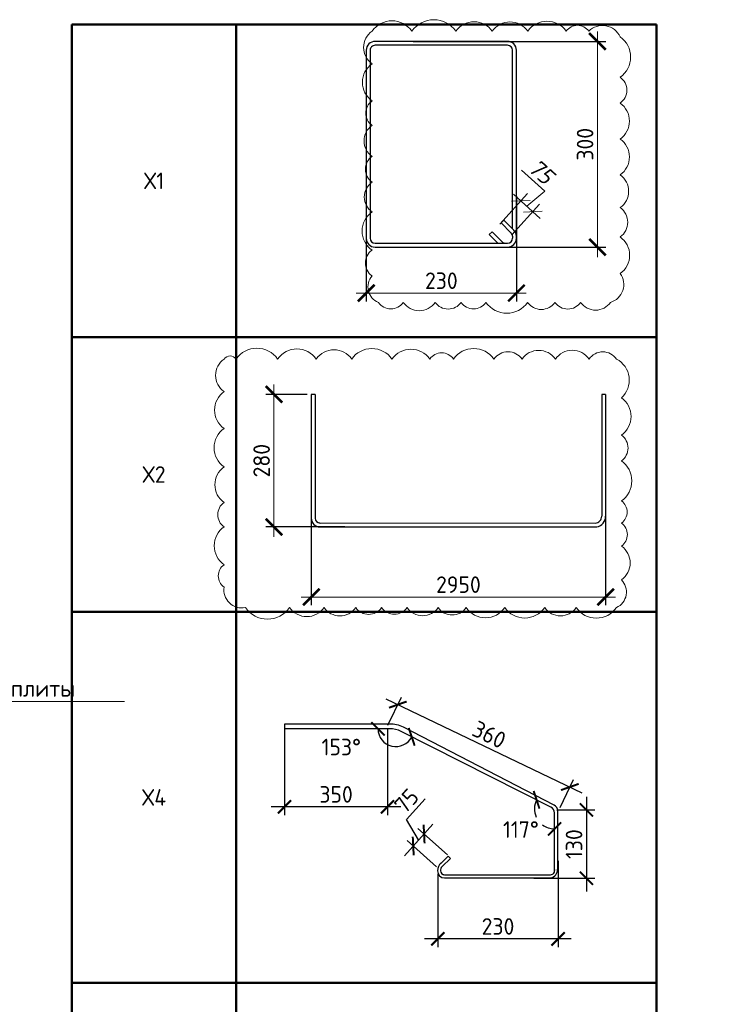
# Model space of a CAD drawing. Header units: millimetres. Extents: x -42044588 to 856694, y -806701 to 941911.
# Tile 206 of 256: x -50508 to -39845, y -291497 to -276613. Entities that reach past the tile are written whole.
import ezdxf
from ezdxf import colors
from ezdxf.entities.mleader import LeaderData, LeaderLine
from ezdxf.math import Vec2, Vec3

# ---------------------------------------------------------------- set-up
doc = ezdxf.new("R2010")
doc.units = ezdxf.units.MM
doc.linetypes.add('ACAD_ISO02W100', pattern=[15, 12, -3])
for name, color, linetype, lineweight in [('907Сл Осевые', 1, 'Continuous', 0), ('RAZMER', 100, 'Continuous', 15), ('RAZMER @ 100', 100, 'Continuous', 15), ('Выноски', 20, 'Continuous', 20), ('подоснова', 151, 'Continuous', 5), ('РАЗМЕРЫ', 1, 'Continuous', 9), ('Узлы', 7, 'Continuous', 0)]:
    doc.layers.add(name, color=color, linetype=linetype, lineweight=lineweight)
doc.layers.add('пунктир', color=4, linetype='ACAD_ISO02W100')
doc.styles.add('GOST 2.304', font='CS_Gost2304.shx')
doc.styles.add('GOST-2.304_Type-B', font='GOST_Common.ttf')
doc.styles.add('ГОСТ', font='GOST_Common.ttf')
doc.styles.add('ГОСТ 2.304', font='GOST_Common.ttf')
doc.styles.add('Украинский', font='isocpeur.ttf', dxfattribs={"oblique": 12})
doc.dimstyles.new('10', dxfattribs={"dimscale": 0, "dimtxt": 250, "dimasz": 200, "dimexe": 150, "dimexo": 0, "dimgap": 60, "dimtad": 1, "dimdec": 0, "dimlfac": 0.1, "dimrnd": 1, "dimzin": 0, "dimdsep": 46, "dimtxsty": 'ГОСТ 2.304', "dimblk": 'OBLIQUE', "dimcen": 0.09, "dimdle": 150, "dimadec": 0, "dimazin": 0, "dimtfac": 1, "dimtdec": 0, "dimtmove": 1, "dimatfit": 2, "dimfxl": 0, "dimtzin": 0, "dimlwd": 0, "dimlwe": 0, "dimarcsym": 0})
doc.dimstyles.new('ГОСТ', dxfattribs={"dimscale": 0, "dimtxt": 2.5, "dimasz": 2.5, "dimexe": 1.25, "dimexo": 0.625, "dimtad": 1, "dimdec": 0, "dimtxsty": 'ГОСТ', "dimblk": 'ARCHTICK', "dimcen": 2.5, "dimdle": 1.5, "dimclrd": 256, "dimclre": 256, "dimclrt": 256, "dimadec": 0, "dimazin": 0, "dimtfac": 1, "dimtdec": 0, "dimtmove": 1, "dimatfit": 3, "dimfxl": 0, "dimlwd": -1, "dimarcsym": 0})
doc.dimstyles.new('СПДС', dxfattribs={"dimscale": 100, "dimtxt": 2.5, "dimasz": 2, "dimexe": 1.25, "dimexo": 0, "dimtad": 1, "dimdec": 0, "dimrnd": 5, "dimtxsty": 'GOST-2.304_Type-B', "dimblk": 'ARCHTICK', "dimcen": 2.5, "dimdle": 2, "dimclrd": 1, "dimclre": 1, "dimclrt": 1, "dimadec": 0, "dimazin": 2, "dimtfac": 0.75, "dimtdec": 0, "dimtmove": 1, "dimatfit": 3, "dimfxl": 0, "dimtolj": 1, "dimarcsym": 0})

# ---------------------------------------------------------------- blocks, each defined once
blk = doc.blocks.new('*U361')
at = {"color": 0, "linetype": 'ByBlock', "lineweight": -2}
for p, q in [((349.4, 513.6), (12.5, 513.6)), ((349.4, 503.6), (12.5, 503.6)), ((36.8, 503.6), (58.9, 481.5)), ((-10, 491.1), (-10, 12.5)), ((-10, 486.1), (-10, 491.1)), ((0, 486.1), (0, 491.1)), ((3.7, 477.2), (29.1, 451.8)), ((51.8, 474.5), (26.3, 499.9)), ((58.9, 481.5), (51.8, 474.5)), ((361.9, 12.5), (361.9, 491.1)), ((371.9, 12.5), (371.9, 491.1)), ((22, 444.7), (-3.4, 470.2)), ((0, 466.8), (0, 12.5)), ((29.1, 451.8), (22, 444.7)), ((12.5, 0), (349.4, 0)), ((12.5, -10), (349.4, -10))]:
    blk.add_line(p, q, dxfattribs=at)
for centre, radius, start, end in [((12.5, 491.1), 22.5, 90, 180), ((12.5, 491.1), 12.5, 90, 180), ((17.5, 491.1), 12.5, 45, 90), ((349.4, 491.1), 22.5, 0, 90), ((349.4, 491.1), 12.5, 0, 90), ((12.5, 486.1), 22.5, 180, 225), ((12.5, 486.1), 12.5, 180, 225), ((12.5, 12.5), 22.5, 180, 270), ((12.5, 12.5), 12.5, 180, 270), ((349.4, 12.5), 12.5, 270, 0), ((349.4, 12.5), 22.5, 270, 0)]:
    blk.add_arc(centre, radius, start, end, dxfattribs=at)
at = {"style": 'GOST 2.304', "oblique": 15, "flags": 9}
for tag, p in [('ДИАМЕТР', (-52.8, -63)), ('КЛАСС', (-53, -68.7)), ('ДЛИНА', (-52.5, -73.8)), ('ПОЗИЦИЯ', (-52.3, -58)), ('МАССА', (-52.3, -78.3))]:
    blk.add_attdef(tag, p, '', height=2.5, dxfattribs=at)
blk = doc.blocks.new('_ArchTick')
at = {"color": 0, "linetype": 'ByBlock', "const_width": 0.15}
blk.add_lwpolyline([(-0.5, -0.5), (0.5, 0.5)], dxfattribs=at)
blk = doc.blocks.new('*D6418')
at = {"layer": 'DEFPOINTS', "color": 0, "transparency": 16777216}
for p in [(-44627, -276941), (-44136, -280051), (-41777, -280051)]:
    blk.add_point(p, dxfattribs=at)
at = {"layer": 'RAZMER', "transparency": 16777216}
blk.add_line((-41777, -276791), (-41777, -280201), dxfattribs=at)
at = {"layer": 'RAZMER', "lineweight": -2, "transparency": 16777216}
for p, q in [((-44564, -276941), (-41652, -276941)), ((-44074, -280051), (-41652, -280051))]:
    blk.add_line(p, q, dxfattribs=at)
at = {"layer": 'RAZMER', "transparency": 16777216, "xscale": 250, "yscale": 250, "zscale": 250}
for p, rotation in [((-41777, -276941), 90), ((-41777, -280051), 270)]:
    blk.add_blockref('_ArchTick', p, dxfattribs=dict(at, rotation=rotation))
at = {"layer": 'RAZMER', "lineweight": 0, "transparency": 16777216, "insert": (-41964, -278496), "char_height": 250, "attachment_point": 5, "rotation": 90, "style": 'ГОСТ', "bg_fill": 3, "box_fill_scale": 1.1, "bg_fill_color": 256, "bg_fill_true_color": 13158600, "bg_fill_transparency": 0}
blk.add_mtext('300', dxfattribs=at)
blk = doc.blocks.new('*D6419')
at = {"layer": 'DEFPOINTS', "color": 0, "transparency": 16777216}
for p in [(-45271, -279221), (-43002, -279221), (-45271, -280746)]:
    blk.add_point(p, dxfattribs=at)
at = {"layer": 'RAZMER', "lineweight": -2, "transparency": 16777216}
for p, q in [((-45271, -279283), (-45271, -280871)), ((-43002, -279283), (-43002, -280871))]:
    blk.add_line(p, q, dxfattribs=at)
at = {"layer": 'RAZMER', "transparency": 16777216}
blk.add_line((-42852, -280746), (-45421, -280746), dxfattribs=at)
at = {"layer": 'RAZMER', "transparency": 16777216, "xscale": 250, "yscale": 250, "zscale": 250, "rotation": 180}
blk.add_blockref('_ArchTick', (-45271, -280746), dxfattribs=at)
at = {"layer": 'RAZMER', "transparency": 16777216, "xscale": 250, "yscale": 250, "zscale": 250}
blk.add_blockref('_ArchTick', (-43002, -280746), dxfattribs=at)
at = {"layer": 'RAZMER', "lineweight": 0, "transparency": 16777216, "insert": (-44136, -280559), "char_height": 250, "attachment_point": 5, "style": 'ГОСТ', "bg_fill": 3, "box_fill_scale": 1.1, "bg_fill_color": 256, "bg_fill_true_color": 13158600, "bg_fill_transparency": 0}
blk.add_mtext('230', dxfattribs=at)
blk = doc.blocks.new('*D6420')
at = {"layer": 'DEFPOINTS', "color": 0, "transparency": 16777216}
for p in [(-46665, -282277), (-46102, -282277), (-45532, -284281)]:
    blk.add_point(p, dxfattribs=at)
at = {"layer": 'RAZMER', "transparency": 16777216}
blk.add_line((-46665, -284431), (-46665, -282127), dxfattribs=at)
at = {"layer": 'RAZMER', "lineweight": -2, "transparency": 16777216}
for p, q in [((-46164, -282277), (-46790, -282277)), ((-45595, -284281), (-46790, -284281))]:
    blk.add_line(p, q, dxfattribs=at)
at = {"layer": 'RAZMER', "transparency": 16777216, "xscale": 250, "yscale": 250, "zscale": 250}
for p, rotation in [((-46665, -282277), 90), ((-46665, -284281), 270)]:
    blk.add_blockref('_ArchTick', p, dxfattribs=dict(at, rotation=rotation))
at = {"layer": 'RAZMER', "lineweight": 0, "transparency": 16777216, "insert": (-46852, -283279), "char_height": 250, "attachment_point": 5, "rotation": 90, "style": 'ГОСТ', "bg_fill": 3, "box_fill_scale": 1.1, "bg_fill_color": 256, "bg_fill_true_color": 13158600, "bg_fill_transparency": 0}
blk.add_mtext('280', dxfattribs=at)
blk = doc.blocks.new('*D6421')
at = {"layer": 'DEFPOINTS', "color": 0, "transparency": 16777216}
for p in [(-46102, -283946), (-41653, -283909), (-41653, -285340)]:
    blk.add_point(p, dxfattribs=at)
at = {"layer": 'RAZMER', "lineweight": -2, "transparency": 16777216}
for p, q in [((-41653, -283972), (-41653, -285465)), ((-46102, -284008), (-46102, -285465))]:
    blk.add_line(p, q, dxfattribs=at)
at = {"layer": 'RAZMER', "transparency": 16777216}
blk.add_line((-46252, -285340), (-41503, -285340), dxfattribs=at)
at = {"layer": 'RAZMER', "transparency": 16777216, "xscale": 250, "yscale": 250, "zscale": 250, "rotation": 180}
blk.add_blockref('_ArchTick', (-46102, -285340), dxfattribs=at)
at = {"layer": 'RAZMER', "transparency": 16777216, "xscale": 250, "yscale": 250, "zscale": 250}
blk.add_blockref('_ArchTick', (-41653, -285340), dxfattribs=at)
at = {"layer": 'RAZMER', "lineweight": 0, "transparency": 16777216, "insert": (-43878, -285153), "char_height": 250, "attachment_point": 5, "style": 'ГОСТ', "bg_fill": 3, "box_fill_scale": 1.1, "bg_fill_color": 256, "bg_fill_true_color": 13158600, "bg_fill_transparency": 0}
blk.add_mtext('2950', dxfattribs=at)
blk = doc.blocks.new('*T6413')
at = {"layer": 'Выноски', "color": 0, "linetype": 'ByBlock', "lineweight": 50, "transparency": 16777216}
for p, q in [((0, 0), (8834, 0)), ((0, 0), (0, -21955)), ((2484, 0), (2484, -21955)), ((8834, 0), (8834, -21955)), ((0, -4726), (8834, -4726)), ((0, -8877), (8834, -8877)), ((0, -14489), (8834, -14489)), ((0, -18336), (8834, -18336)), ((0, -21955), (8834, -21955))]:
    blk.add_line(p, q, dxfattribs=at)
at = {"layer": 'Выноски', "color": 0, "transparency": 16777216, "char_height": 250, "width": 2183.67, "attachment_point": 5, "style": 'GOST-2.304_Type-B'}
for s, insert in [('Х1', (1242, -2363)), ('Х2', (1242, -6802)), ('Х4', (1242, -11683)), ('Х5', (1242, -16413)), ('Х', (1242, -20146))]:
    blk.add_mtext(s, dxfattribs=dict(at, insert=insert))
blk = doc.blocks.new('_None')
blk = doc.blocks.new('*D6645')
at = {"layer": 'DEFPOINTS', "color": 0, "transparency": 16777216}
for p in [(-46506, -287267), (-44949, -287330), (-46506, -288512)]:
    blk.add_point(p, dxfattribs=at)
at = {"layer": 'РАЗМЕРЫ', "color": 1, "lineweight": -2, "transparency": 16777216}
for p, q in [((-46506, -287267), (-46506, -288637)), ((-44949, -287330), (-44949, -288637)), ((-44749, -288512), (-46706, -288512))]:
    blk.add_line(p, q, dxfattribs=at)
at = {"layer": 'РАЗМЕРЫ', "color": 1, "lineweight": -2, "transparency": 16777216, "xscale": 200, "yscale": 200, "zscale": 200, "rotation": 180}
blk.add_blockref('_ArchTick', (-46506, -288512), dxfattribs=at)
at = {"layer": 'РАЗМЕРЫ', "color": 1, "lineweight": -2, "transparency": 16777216, "xscale": 200, "yscale": 200, "zscale": 200}
blk.add_blockref('_ArchTick', (-44949, -288512), dxfattribs=at)
at = {"layer": 'РАЗМЕРЫ', "color": 1, "lineweight": 0, "transparency": 16777216, "insert": (-45727, -288324), "char_height": 250, "attachment_point": 5, "style": 'GOST-2.304_Type-B'}
blk.add_mtext('\\A1;350', dxfattribs=at)
blk = doc.blocks.new('*D6646')
at = {"layer": 'DEFPOINTS', "color": 0, "transparency": 16777216}
for p in [(-42372, -289326), (-44189, -289527), (-44189, -290508)]:
    blk.add_point(p, dxfattribs=at)
at = {"layer": 'РАЗМЕРЫ', "color": 1, "lineweight": -2, "transparency": 16777216}
for p, q in [((-42372, -289326), (-42372, -290633)), ((-44189, -289527), (-44189, -290633)), ((-42172, -290508), (-44389, -290508))]:
    blk.add_line(p, q, dxfattribs=at)
at = {"layer": 'РАЗМЕРЫ', "color": 1, "lineweight": -2, "transparency": 16777216, "xscale": 200, "yscale": 200, "zscale": 200, "rotation": 180}
blk.add_blockref('_ArchTick', (-44189, -290508), dxfattribs=at)
at = {"layer": 'РАЗМЕРЫ', "color": 1, "lineweight": -2, "transparency": 16777216, "xscale": 200, "yscale": 200, "zscale": 200}
blk.add_blockref('_ArchTick', (-42372, -290508), dxfattribs=at)
at = {"layer": 'РАЗМЕРЫ', "color": 1, "lineweight": 0, "transparency": 16777216, "insert": (-43280, -290320), "char_height": 250, "attachment_point": 5, "style": 'GOST-2.304_Type-B'}
blk.add_mtext('\\A1;230', dxfattribs=at)
blk = doc.blocks.new('*D6647')
at = {"layer": 'DEFPOINTS', "color": 0, "transparency": 16777216}
for p in [(-42371, -288559), (-42738, -289592), (-41943, -289592)]:
    blk.add_point(p, dxfattribs=at)
at = {"layer": 'РАЗМЕРЫ', "color": 1, "lineweight": -2, "transparency": 16777216}
for p, q in [((-41943, -288359), (-41943, -289792)), ((-42371, -288559), (-41818, -288559)), ((-42738, -289592), (-41818, -289592))]:
    blk.add_line(p, q, dxfattribs=at)
at = {"layer": 'РАЗМЕРЫ', "color": 1, "lineweight": -2, "transparency": 16777216, "xscale": 200, "yscale": 200, "zscale": 200}
for p, rotation in [((-41943, -288559), 90), ((-41943, -289592), 270)]:
    blk.add_blockref('_ArchTick', p, dxfattribs=dict(at, rotation=rotation))
at = {"layer": 'РАЗМЕРЫ', "color": 1, "lineweight": 0, "transparency": 16777216, "insert": (-42131, -289076), "char_height": 250, "attachment_point": 5, "rotation": 90, "style": 'GOST-2.304_Type-B'}
blk.add_mtext('\\A1;130', dxfattribs=at)
blk = doc.blocks.new('*D6648')
at = {"layer": 'DEFPOINTS', "color": 0, "transparency": 16777216}
for p in [(-44944, -287279), (-42194, -288212), (-42343, -288524)]:
    blk.add_point(p, dxfattribs=at)
at = {"layer": 'РАЗМЕРЫ', "color": 1, "lineweight": -2, "transparency": 16777216}
for p, q in [((-44975, -286880), (-42013, -288298)), ((-44944, -287279), (-44740, -286854)), ((-42343, -288524), (-42140, -288099))]:
    blk.add_line(p, q, dxfattribs=at)
at = {"layer": 'РАЗМЕРЫ', "color": 1, "lineweight": -2, "transparency": 16777216, "xscale": 200, "yscale": 200, "zscale": 200}
for p, rotation in [((-44794, -286967), 154.4170188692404), ((-42194, -288212), 334.4170188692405)]:
    blk.add_blockref('_ArchTick', p, dxfattribs=dict(at, rotation=rotation))
at = {"layer": 'РАЗМЕРЫ', "color": 1, "transparency": 16777216, "insert": (-43413, -287420), "char_height": 250, "attachment_point": 5, "rotation": 334.417, "style": 'GOST-2.304_Type-B'}
blk.add_mtext('\\A1;360', dxfattribs=at)
blk = doc.blocks.new('*D6649')
at = {"layer": 'DEFPOINTS', "color": 0, "transparency": 16777216}
for p in [(-44561, -289103), (-44045, -289239), (-44210, -289421)]:
    blk.add_point(p, dxfattribs=at)
at = {"layer": 'РАЗМЕРЫ', "color": 1, "lineweight": -2, "transparency": 16777216}
for p, q in [((-44665, -288705), (-44381, -288391)), ((-44479, -289012), (-44665, -288705)), ((-44263, -288773), (-44695, -289251)), ((-44045, -289239), (-44490, -288838)), ((-44210, -289421), (-44654, -289019))]:
    blk.add_line(p, q, dxfattribs=at)
at = {"layer": 'РАЗМЕРЫ', "color": 1, "lineweight": -2, "transparency": 16777216, "xscale": 200, "yscale": 200, "zscale": 200}
for p, rotation in [((-44397, -288921), 47.8990282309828), ((-44561, -289103), 227.8990282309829)]:
    blk.add_blockref('_ArchTick', p, dxfattribs=dict(at, rotation=rotation))
at = {"layer": 'РАЗМЕРЫ', "color": 1, "transparency": 16777216, "insert": (-44662, -288422), "char_height": 250, "attachment_point": 5, "rotation": 47.899, "style": 'GOST-2.304_Type-B'}
blk.add_mtext('\\A1;75', dxfattribs=at)
blk = doc.blocks.new('*D6650')
at = {"layer": '907Сл Осевые', "color": 1, "lineweight": -2, "transparency": 16777216}
blk.add_arc((-44824, -287333), 269, 180, 333.236, dxfattribs=at)
at = {"layer": 'DEFPOINTS', "color": 0, "transparency": 16777216}
for p in [(-46507, -287333), (-44919, -287333), (-44743, -287374), (-44767, -287596), (-42479, -288516)]:
    blk.add_point(p, dxfattribs=at)
at = {"layer": '907Сл Осевые', "color": 1, "lineweight": -2, "transparency": 16777216, "xscale": 200, "yscale": 200, "zscale": 200}
for p, rotation in [((-45093, -287333), 89.99999999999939), ((-44584, -287454), 63.23598647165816)]:
    blk.add_blockref('_ArchTick', p, dxfattribs=dict(at, rotation=rotation))
at = {"layer": '907Сл Осевые', "color": 1, "transparency": 16777216, "insert": (-45648, -287608), "char_height": 250, "attachment_point": 5, "style": 'GOST-2.304_Type-B'}
blk.add_mtext('\\A1;153°', dxfattribs=at)
blk = doc.blocks.new('*D6651')
at = {"layer": '907Сл Осевые', "color": 1, "lineweight": -2, "transparency": 16777216}
for start, end in [(153.236, 204.2969), (233.0605, 270)]:
    blk.add_arc((-42426, -288542), 303, start, end, dxfattribs=at)
at = {"layer": 'DEFPOINTS', "color": 0, "transparency": 16777216}
for p in [(-44743, -287374), (-42479, -288516), (-42426, -288602), (-42723, -288606), (-42426, -289456)]:
    blk.add_point(p, dxfattribs=at)
at = {"layer": '907Сл Осевые', "color": 1, "lineweight": -2, "transparency": 16777216, "xscale": 200, "yscale": 200, "zscale": 200}
for p, rotation in [((-42697, -288406), 63.23598647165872), ((-42426, -288846), 359.9999999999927)]:
    blk.add_blockref('_ArchTick', p, dxfattribs=dict(at, rotation=rotation))
at = {"layer": '907Сл Осевые', "color": 1, "transparency": 16777216, "insert": (-42934, -288855), "char_height": 250, "attachment_point": 5, "style": 'GOST-2.304_Type-B'}
blk.add_mtext('\\A1;117°', dxfattribs=at)
blk = doc.blocks.new('_Oblique')
at = {"layer": 'пунктир', "color": 0, "lineweight": -2}
blk.add_line((-0.5, -0.5), (0.5, 0.5), dxfattribs=at)
blk = doc.blocks.new('*D6798')
at = {"layer": 'DEFPOINTS', "color": 0, "transparency": 16777216}
for p in [(-42935, -279351), (-43253, -279703), (-43071, -279867)]:
    blk.add_point(p, dxfattribs=at)
at = {"layer": 'РАЗМЕРЫ', "color": 0, "lineweight": 0, "transparency": 16777216}
for p, q in [((-42574, -279206), (-42925, -278889)), ((-42844, -279434), (-42574, -279206)), ((-43253, -279703), (-42835, -279240)), ((-42642, -279616), (-43047, -279251)), ((-43071, -279867), (-42653, -279404))]:
    blk.add_line(p, q, dxfattribs=at)
at = {"layer": 'РАЗМЕРЫ', "color": 0, "lineweight": 0, "transparency": 16777216, "xscale": 200, "yscale": 200, "zscale": 200}
for p, rotation in [((-42935, -279351), 137.8990282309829), ((-42753, -279516), 317.8990282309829)]:
    blk.add_blockref('_Oblique', p, dxfattribs=dict(at, rotation=rotation))
at = {"layer": 'РАЗМЕРЫ', "color": 0, "transparency": 16777216, "insert": (-42626, -278911), "char_height": 250, "attachment_point": 5, "rotation": 317.899, "style": 'Украинский', "bg_fill": 3, "box_fill_scale": 1.1, "bg_fill_color": 256, "bg_fill_true_color": 13158600, "bg_fill_transparency": 0}
blk.add_mtext('75', dxfattribs=at)

msp = doc.modelspace()

# ---------------------------------------------------------------- linework, layer by layer
at = {"layer": 'RAZMER', "lineweight": 30}
for p, q in [((-41653.206, -282276.956), (-41712.606, -282276.956)), ((-46505.917, -287260.368), (-46505.917, -287333.242)), ((-44921.535, -287260.528), (-46505.789, -287260.368)), ((-44919.146, -287333.242), (-46507.192, -287333.242)), ((-42479.328, -288515.664), (-44743.483, -287373.742)), ((-42430.658, -288486.88), (-44709.135, -287309.113)), ((-42426.261, -289456.175), (-42426.261, -288601.529)), ((-42378.741, -288572.16), (-42378.741, -289456.175))]:
    msp.add_line(p, q, dxfattribs=at)
for points in [[(-46101.821, -282276.956), (-46101.821, -284147.232)], [(-46042.421, -282276.956), (-46042.421, -284147.232)], [(-41712.606, -282276.956), (-41712.606, -284117.532)], [(-41653.206, -282276.956), (-41653.206, -284117.532)], [(-45976.508, -284280.621), (-41786.856, -284280.882)], [(-45972.803, -284221.337), (-41811.468, -284221.482)], [(-43787.941, -284280.882), (-41786.856, -284280.882)], [(-44150.901, -289372.231), (-44030.552, -289259.421), (-43997.871, -289293.919), (-44124.285, -289413.792), (-44125.249, -289415.634)], [(-44086.498, -289539.335), (-42485.629, -289539.335)], [(-44086.498, -289586.855), (-42485.629, -289586.855)]]:
    msp.add_lwpolyline(points, dxfattribs=at)
for centre, radius, start, end in [((-41812.166, -284121.831), 99.653, 270.4014222, 2.4726881), ((-41811.275, -284123.021), 158.165, 278.4363957, 1.9889486), ((-45968.171, -284147.232), 133.65, 180, 270), ((-45968.171, -284147.232), 74.25, 180, 270), ((-44905.337, -287678.286), 418.072, 62.010952, 92.220434), ((-44905.337, -287678.286), 344.883, 62.010952, 92.220434), ((-42522.261, -288601.529), 96, 0, 63.4349488), ((-42474.741, -288572.16), 96, 0, 63.4349488), ((-44037.542, -289479.456), 155.952, 130.2722831, 180.4832081), ((-44086.498, -289479.935), 106.92, 180, 270), ((-44075.277, -289469.947), 73.805, 131.7925211, 246.842795), ((-42488.116, -289474.787), 64.595, 272.1782659, 16.7463785), ((-42488.084, -289474.787), 64.595, 272.1782659, 16.7463785), ((-42508.356, -289459.498), 129.659, 280.8929377, 1.4687081), ((-42508.325, -289459.498), 129.659, 280.8929377, 1.4687081), ((-44086.498, -289479.935), 59.4, 203.2419046, 270)]:
    msp.add_arc(centre, radius, start, end, dxfattribs=at)

# ---------------------------------------------------------------- block references
at = {"lineweight": 30, "xscale": 5.94, "yscale": 5.94, "zscale": 5.94, "rotation": 180}
msp.add_blockref('*U361', (-43061.629, -277000.089), dxfattribs=at)

# ---------------------------------------------------------------- texts
at = {"ltscale": 100, "insert": (-134257.524, -279325.968), "char_height": 250, "attachment_point": 1, "style": 'ГОСТ'}
msp.add_mtext_dynamic_manual_height_columns('\\pi1250,t1750;1.^IПроизводство работ вести в строгом соответствии с требованиями СП 70.13330.2012 "Несущие и ограждающие конструкции" и проектом производства работ.{\\H1.83333x; }\\P2.^IПеред бетонированием арматуру и основание, на которую укладывается бетонная смесь, очистить от {\\H1.55556x; }ржавчины и грязи. {\\H1.64815x; }\\P3.^IБетонирование вести слоем на всю толщину  плит. Захватки при бетонировании должны быть отсечены {\\H1.61728x; }вертикальными швами. Бетон применять класса В25. Заполнителем для бетона служит щебень твердых пород, {\\H1.62757x; }наибольшая фракция щебня не должна превышать 40мм.{\\H1.62414x; }\\P4.^IВ процессе бетонирования обеспечить соблюдение защитных слоев и мест положения рабочей арматуры {\\H1.62529x; }согласно проекту. Материал фиксаторов для нижней арматуры фундаментных плит выбирается проектом производства {\\H1.6249x; }работ, исходя из конкретных возможностей строительной организации.{\\H1.62503x; }\\P5.^IПроектом принято соединение рабочих стержней арматуры монолитной плиты внахлестку (без сварки). {\\H1.72499x; }\\P6.^IСварные арматурные каркасы изготовить на заводе-изготовители. {\\H1.67917x; }\\P7.^IКрестообразные соединения стержней арматуры 1-го и 2-го рядов, а также 3-го и 4-го рядов между собой {\\H1.60694x; }выполнить вязкой отожженной проволокой диаметром 2,0-3,0 мм. Допускается применение специальных соединительных {\\H1.63102x; }элементов - пластмассовых или проволочных фиксаторов. Соединение арматуры допускается предусматривать не во всех {\\H1.62299x; }местах пересечения стержней арматуры. При этом должны быть связаны вязальной проволокой все пересечения стержней {\\H1.62567x; }в 2-х крайних рядах по периметру плит, остальные узлы могут быть соединены через узел в шахматном порядке (схему {\\H1.72478x; }вязки стержней см. на данном листе).{\\H1.77924x; }', width=18954.38214, gutter_width=12.5, heights=[0], dxfattribs=at)
at = {"layer": 'Узлы', "color": 80, "linetype": 'Continuous', "lineweight": 0, "insert": (-58078.88, -290892.634, -400.178), "char_height": 350, "width": 10464.96038, "attachment_point": 5, "style": 'GOST-2.304_Type-B'}
msp.add_mtext('\\pi136.85;Узел армирование балконной плиты', dxfattribs=at)

# ---------------------------------------------------------------- dimensions: what is measured, and where the dimension line sits
at = {"layer": '907Сл Осевые'}
for base, line2, picture, middle in [((-44767.147, -287596.143), ((-44919.146, -287333.242), (-46507.192, -287333.242)), '*D6650', (-45648.472, -287607.921)), ((-42722.755, -288606.302), ((-42426.261, -289456.175), (-42426.261, -288601.529)), '*D6651', (-42933.533, -288854.724))]:
    dim = msp.add_angular_dim_2l(base=base, line1=((-42479.328, -288515.664), (-44743.483, -287373.742)), line2=line2, dimstyle='СПДС', dxfattribs=at)
    dim.commit()
    dim.dimension.update_dxf_attribs({"geometry": picture, "text_midpoint": middle, "dimtype": 162})
at = {"layer": 'РАЗМЕРЫ'}
for p1, p2, distance, text, picture, middle in [((-44943.703, -287279.058), (-42343.355, -288523.987), 346.24, '360', '*D6648', (-43413.05, -287420.109)), ((-44045.405, -289239.066), (-44209.643, -289420.825), -473.957, '75', '*D6649', (-44762.31, -288533.128))]:
    dim = msp.add_aligned_dim(p1=p1, p2=p2, distance=distance, text=text, dimstyle='СПДС', dxfattribs=at)
    dim.commit()
    dim.dimension.update_dxf_attribs({"geometry": picture, "text_midpoint": middle})
at = {"layer": 'РАЗМЕРЫ', "lineweight": 0}
for base, p1, p2, text, picture, middle in [((-46505.917, -288511.534), (-44948.906, -287329.606), (-46505.917, -287266.783), '350', '*D6645', (-45727.411, -288324.034)), ((-44189.002, -290507.674), (-42371.692, -289325.746), (-44189.002, -289527.376), '230', '*D6646', (-43280.347, -290320.174))]:
    dim = msp.add_linear_dim(base=base, p1=p1, p2=p2, text=text, dimstyle='СПДС', dxfattribs=at)
    dim.commit()
    dim.dimension.update_dxf_attribs({"geometry": picture, "text_midpoint": middle})
dim = msp.add_linear_dim(base=(-41943.026, -289591.861), p1=(-42370.689, -288559.313), p2=(-42737.585, -289591.861), angle=90, text='130', dimstyle='СПДС', dxfattribs=at)
dim.commit()
dim.dimension.update_dxf_attribs({"geometry": '*D6647', "text_midpoint": (-42130.526, -289075.587)})

# ---------------------------------------------------------------- leaders
at = {"layer": 'подоснова', "color": 2, "ltscale": 0.3}
ml = msp.add_multileader_mtext('Standard', dxfattribs=at)
ml.set_content('\\pxi0.391,qc;{\\C80;См. узел армирование балконной плиты}', color=2, style='GOST-2.304_Type-B')
ml.set_leader_properties(color=256, linetype='ByLayer', lineweight=15)
ml.set_arrow_properties(name='NONE')
ml.build(insert=Vec2(0, 0))
ml.multileader.update_dxf_attribs({"text_left_attachment_type": 6, "text_right_attachment_type": 6, "dogleg_length": 0.1, "arrow_head_size": 18})
ctx = ml.context
ctx.base_point, ctx.char_height, ctx.arrow_head_size, ctx.landing_gap_size, ctx.plane_origin = Vec3(-55807.678, -286922.162, 160), 250, 18, 20, Vec3(-65828.326, -280939.724, 160)
ctx.left_attachment, ctx.right_attachment, ctx.text_align_type = 6, 6, 1
notes = []
notes.append((ctx, [(0, (1, 1, 0), (-55807.778, -286922.162, 160), (1, 0), 0.1, [(0, [(-57404.823, -284256.711, 160)], 0, [])])]))
ctx.mtext.insert, ctx.mtext.alignment, ctx.mtext.flow_direction = Vec3(-52797.716, -286597.162, 160), 2, 5
for ctx, leaders in notes:
    for number, flags, end, landing, length, lines in leaders:
        leader = LeaderData()
        leader.index, (leader.has_last_leader_line, leader.has_dogleg_vector, leader.attachment_direction) = number, flags
        leader.last_leader_point, leader.dogleg_vector, leader.dogleg_length = Vec3(end), Vec3(landing), length
        for number, points, colour, breaks in lines:
            line = LeaderLine()
            line.index, line.vertices, line.color, line.breaks = number, Vec3.list(points), colors.encode_raw_color(colour), breaks
            leader.lines.append(line)
        ctx.leaders.append(leader)

# ---------------------------------------------------------------- next in the draw order: dimensions: what is measured, and where the dimension line sits
at = {"layer": 'RAZMER @ 100', "lineweight": 0}
for base, p1, p2, text, picture, middle in [((-41776.618, -280050.723), (-44626.947, -276940.689), (-44136.422, -280050.723), '300', '*D6418', (-41964.118, -278495.706)), ((-46664.745, -282276.956), (-45532.123, -284280.882), (-46101.821, -282276.956), '280', '*D6420', (-46852.245, -283278.919))]:
    dim = msp.add_linear_dim(base=base, p1=p1, p2=p2, angle=90, text=text, dimstyle='ГОСТ', override={"dimscale": 100, "dimlfac": 0.1, "dimrnd": 10, "dimtix": 0, "dimtofl": 1, "dimtmove": 1, "dimatfit": 3}, dxfattribs=at)
    dim.commit()
    dim.dimension.update_dxf_attribs({"geometry": picture, "text_midpoint": middle})

# ---------------------------------------------------------------- next in the draw order: linework, layer by layer
at = {"layer": 'RAZMER', "lineweight": 30}
msp.add_line((-46042.421, -282276.956), (-46101.821, -282276.956), dxfattribs=at)

# ---------------------------------------------------------------- next in the draw order: dimensions: what is measured, and where the dimension line sits
at = {"layer": 'RAZMER @ 100', "lineweight": 0}
dim = msp.add_linear_dim(base=(-45270.615, -280746.102), p1=(-43002.229, -279220.654), p2=(-45270.615, -279220.654), dimstyle='ГОСТ', override={"dimscale": 100, "dimlfac": 0.1, "dimrnd": 10, "dimtix": 0, "dimtofl": 1, "dimtmove": 1, "dimatfit": 3}, dxfattribs=at)
dim.commit()
dim.dimension.update_dxf_attribs({"geometry": '*D6419', "text_midpoint": (-44136.422, -280558.602)})
dim = msp.add_linear_dim(base=(-41653.206, -285340.037), p1=(-46101.821, -283945.558), p2=(-41653.206, -283909.193), text='2950', dimstyle='ГОСТ', override={"dimscale": 100, "dimlfac": 0.1, "dimrnd": 10, "dimtix": 0, "dimtofl": 1, "dimtmove": 1, "dimatfit": 3}, dxfattribs=at)
dim.commit()
dim.dimension.update_dxf_attribs({"geometry": '*D6421', "text_midpoint": (-43877.513, -285152.537)})

# ---------------------------------------------------------------- next in the draw order: linework, layer by layer
at = {"layer": '907Сл Осевые', "color": 240, "true_color": 0xed1f24}
msp.add_lwpolyline([(-47418.969, -281742.798, 0.52056705), (-47418.969, -282235.886, 0.52056705), (-47418.969, -282791.628, 0.52056705), (-47418.969, -283374.552, 0.52056705), (-47418.969, -283910.04, 0.52056705), (-47418.969, -284280.219, 0.52056705), (-47418.969, -284851.556, 0.52056705), (-47418.969, -285189.905, 0.52056705), (-47096.059, -285501.027, 0.52056705), (-46430.45, -285501.027, 0.52056705), (-45908.492, -285501.027, 0.52056705), (-45429.474, -285501.027, 0.52056705), (-45038.125, -285501.027, 0.52056705), (-44653.093, -285501.027, 0.52056705), (-44184.847, -285501.027, 0.52056705), (-43761.423, -285501.027, 0.52056705), (-43177.482, -285501.027, 0.52056705), (-42574.65, -285501.027, 0.52056705), (-42098.948, -285501.027, 0.52056705), (-41489.605, -285501.027, 0.52056705), (-41415.34, -285079.58, 0.52056705), (-41415.34, -284570.491, 0.52056705), (-41415.34, -284222.02, 0.52056705), (-41415.34, -283887.904, 0.52056705), (-41415.34, -283282.711, 0.52056705), (-41415.34, -282892.97, 0.52056705), (-41415.34, -282328.672, 0.52056705), (-41487.72, -281742.798, 0.52056705), (-41904.348, -281742.798, 0.52056705), (-42412.542, -281742.798, 0.52056705), (-42916.851, -281742.798, 0.52056705), (-43340.936, -281742.798, 0.52056705), (-43953.046, -281742.798, 0.52056705), (-44310.56, -281742.798, 0.52056705), (-44882.212, -281742.798, 0.52056705), (-45490.843, -281742.798, 0.52056705), (-46025.741, -281742.798, 0.52056705), (-46610.842, -281742.798, 0.52056705), (-47236.532, -281742.798, 0.52056705)], format="xyb", close=True, dxfattribs=at)

# ---------------------------------------------------------------- next in the draw order: block references
msp.add_blockref('*T6413', (-49718.833, -276685.987))

# ---------------------------------------------------------------- next in the draw order: dimensions: what is measured, and where the dimension line sits
at = {"layer": 'РАЗМЕРЫ'}
dim = msp.add_linear_dim(base=(-42935.251, -279351.387), p1=(-43071.25, -279867.284), p2=(-43253.01, -279703.046), angle=137.8990282, text='75', dimstyle='10', override={"dimscale": 1, "dimtxsty": 'Украинский', "dimtfill": 1}, dxfattribs=at)
dim.commit()
dim.dimension.update_dxf_attribs({"geometry": '*D6798', "text_midpoint": (-42618.926, -279166.174), "dimtype": 161})

# ---------------------------------------------------------------- next in the draw order: linework, layer by layer
at = {"layer": '907Сл Осевые', "color": 240, "true_color": 0xed1f24}
msp.add_lwpolyline([(-45182.575, -276786.323, 0.52056705), (-45182.575, -277279.309, 0.52056705), (-45182.575, -277840.361, 0.52056705), (-45182.575, -278211.446, 0.52056705), (-45182.575, -278679.244, 0.52056705), (-45182.575, -279067.978, 0.52056705), (-45182.575, -279519.469, 0.52056705), (-45182.575, -280096.177, 0.52056705), (-45182.575, -280486.204, 0.52056705), (-45087.529, -280886.209, 0.52056705), (-44711.287, -280886.209, 0.52056705), (-44227.762, -280886.209, 0.52056705), (-43837.755, -280886.209, 0.52056705), (-43461.676, -280886.209, 0.52056705), (-42831.713, -280886.209, 0.52056705), (-42418.879, -280886.209, 0.52056705), (-42030.724, -280886.209, 0.52056705), (-41579.65, -280886.209, 0.52056705), (-41434.385, -280451.398, 0.52056705), (-41434.385, -279897.925, 0.52056705), (-41434.385, -279453.463, 0.52056705), (-41434.385, -278959.409, 0.52056705), (-41434.385, -278416.699, 0.52056705), (-41434.385, -277874.12, 0.52056705), (-41434.385, -277483.005, 0.52056705), (-41434.385, -276872.238, 0.52056705), (-41908.616, -276786.323, 0.52056705), (-42249.915, -276786.323, 0.52056705), (-42830.418, -276786.323, 0.52056705), (-43366.994, -276786.323, 0.52056705), (-43915.87, -276786.323, 0.52056705), (-44581.712, -276786.323, 0.52056705)], format="xyb", close=True, dxfattribs=at)

doc.saveas('drawing.dxf')
